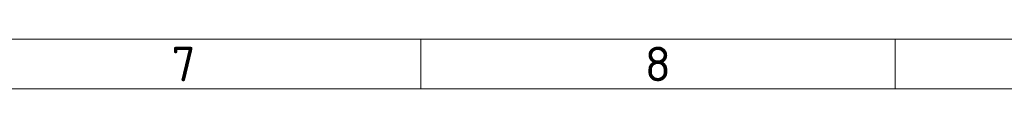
# Model space of a CAD drawing. Header units: millimetres. Extents: x 10 to 1178, y 10 to 830.
# Tile 17 of 44: x 609 to 807, y 820 to 830. Entities that reach past the tile are written whole.
import ezdxf

# ---------------------------------------------------------------- set-up
doc = ezdxf.new("R2010")
doc.units = ezdxf.units.MM
doc.header["$LTSCALE"] = 2
doc.layers.add('Rahmen (ISO)', color=7, linetype='Continuous', lineweight=70)
doc.styles.add('Notiztext (ISO)', font='isocpeur.ttf')

# ---------------------------------------------------------------- blocks, each defined once
blk = doc.blocks.new('Ränder Basler-A2')
at = {"layer": 'Rahmen (ISO)', "color": 7, "lineweight": 18}
blk.add_line((589, 415), (5, 415), dxfattribs=at)
at = {"layer": 'Rahmen (ISO)', "lineweight": 18}
for p, q in [((344.833, 410), (344.833, 415)), ((392.667, 410), (392.667, 415)), ((297, 410), (344.833, 410)), ((344.833, 410), (392.667, 410)), ((392.667, 410), (440.5, 410))]:
    blk.add_line(p, q, dxfattribs=at)
at = {"layer": 'Rahmen (ISO)', "char_height": 3.5, "attachment_point": 5, "style": 'Notiztext (ISO)'}
for s, insert in [('\\fISOCPEUR|b0|i0;7', (320.917, 412.5)), ('\\fISOCPEUR|b0|i0;8', (368.75, 412.5))]:
    blk.add_mtext(s, dxfattribs=dict(at, insert=insert))

msp = doc.modelspace()

# ---------------------------------------------------------------- block references
at = {"xscale": 2, "yscale": 2, "zscale": 2}
msp.add_blockref('Ränder Basler-A2', (0, 0), dxfattribs=at)

doc.saveas('drawing.dxf')
